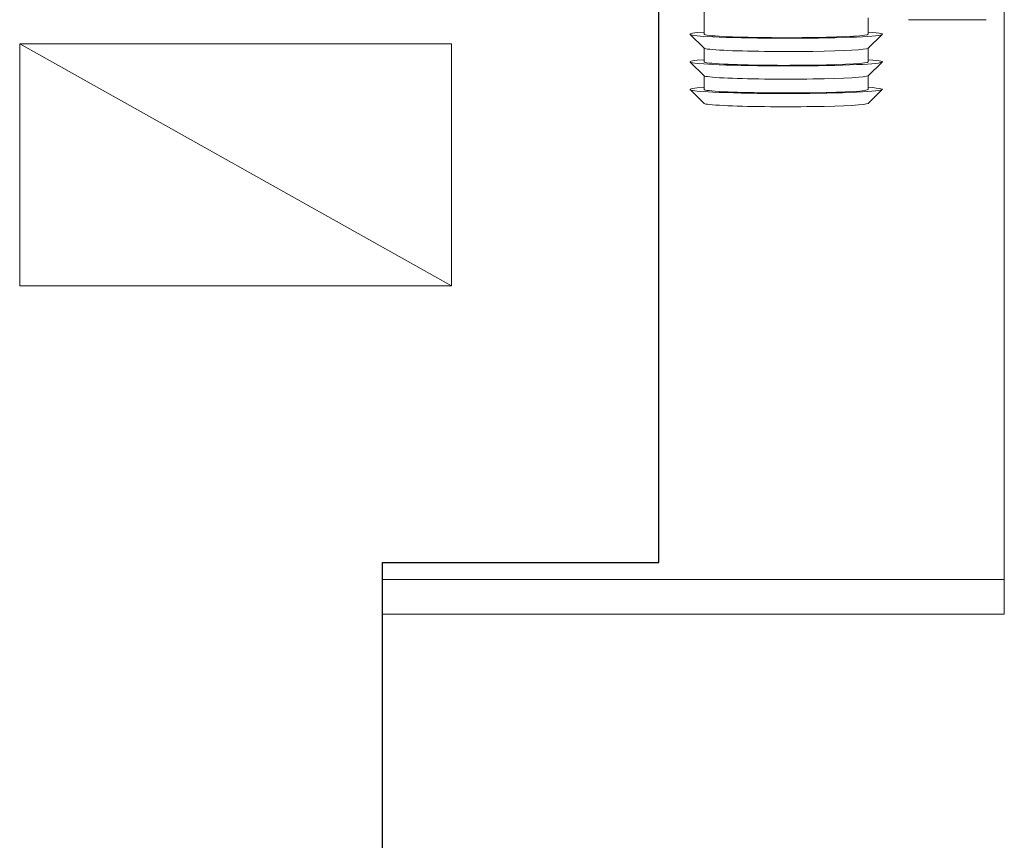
# Model space of a CAD drawing. Header units: millimetres. Extents: x -1893473 to 942156, y -568027 to 942944.
# Tile 154 of 256: x 152237 to 152807, y -497725 to -497250. Entities that reach past the tile are written whole.
import ezdxf
from ezdxf.enums import TextEntityAlignment as Align

# ---------------------------------------------------------------- set-up
doc = ezdxf.new("R2010")
doc.units = ezdxf.units.MM
doc.header["$LTSCALE"] = 0.2
doc.layers.get('0').update_dxf_attribs({"lineweight": 0})
for name, color, linetype, lineweight in [('!! 0_ Istn-sciany', 7, 'Continuous', 30), ('!! 0_Istn-went', 5, 'Continuous', 13), ('!! 0_Opis_pom', 9, 'Continuous', 13), ('!! 1_OPIS POM NOWE', 140, 'Continuous', 5), ('!! 2 ZABUDOWA GK-MDF', 54, 'Continuous', 13), ('!! 2_LEGENDA', 253, 'Continuous', 13), ('P-Opis nadproża', 150, 'Continuous', 9)]:
    doc.layers.add(name, color=color, linetype=linetype, lineweight=lineweight)
doc.layers.add('!!_@ wypos sanit nd', color=7, linetype='Continuous', lineweight=0, plot=False)
doc.layers.add('Powierzchnia', color=140, linetype='Continuous', lineweight=5, plot=False)
doc.styles.add('ARIAL', font='tahoma.ttf')

# ---------------------------------------------------------------- blocks, each defined once
blk = doc.blocks.new('A$Cff2eaf8b')
for points in [[(-0.24945, 0.09108), (-0.24147, 0.09927)], [(-0.24136, 0.09113), (-0.23342, 0.09113), (-0.22548, 0.09927)], [(-0.22538, 0.09113), (-0.21743, 0.09113), (-0.2095, 0.09927)], [(-0.19567, 0.09113), (-0.20939, 0.09113)], [(-0.24945, -0.00383), (-0.24147, -0.01202)], [(-0.24136, -0.00387), (-0.23342, -0.00387), (-0.22548, -0.01202)], [(-0.22538, -0.00387), (-0.21743, -0.00387), (-0.2095, -0.01202)], [(-0.2, -0.00387), (-0.20939, -0.00387)], [(-0.20099, -0.02721), (-0.20099, -0.0722)]]:
    blk.add_lwpolyline(points)
for centre, major_axis, start_param, end_param in [((-0.24136, 0.04363), (0, 0.0557), 5.733752, 6.988802), ((-0.22538, 0.04363), (0, 0.0557), 5.733752, 6.988802), ((-0.20939, 0.04363), (0, 0.0557), 5.733752, 6.988802), ((-0.24936, 0.04363), (0, 0.0475), 0.043665, 0.705617), ((-0.24136, 0.04363), (0, 0.0557), 0.705617, 3.691026), ((-0.24136, 0.04363), (0, 0.0475), 0, 0.705617), ((-0.23337, 0.04363), (0, 0.0475), 0.043665, 0.705617), ((-0.22538, 0.04363), (0, 0.0557), 0.705617, 3.691026), ((-0.22538, 0.04363), (0, 0.0475), 0, 0.705617), ((-0.21739, 0.04363), (0, 0.0475), 0.043665, 0.705617), ((-0.20939, 0.04363), (0, 0.0557), 0.705617, 3.691026), ((-0.20939, 0.04363), (0, 0.0475), 0, 0.705617), ((-0.24936, 0.04363), (0, 0.0475), 0.705617, 3.097928), ((-0.24136, 0.04363), (0, 0.0475), 0.705617, 3.141593), ((-0.23337, 0.04363), (0, 0.0475), 0.705617, 3.097928), ((-0.22538, 0.04363), (0, 0.0475), 0.705617, 3.141593), ((-0.21739, 0.04363), (0, 0.0475), 0.705617, 3.097928), ((-0.20939, 0.04363), (0, 0.0475), 0.705617, 3.141593)]:
    blk.add_ellipse(centre, major_axis=major_axis, ratio=0.04256, start_param=start_param, end_param=end_param)
blk = doc.blocks.new('A$C2EB40A8D')
at = {"layer": '!! 0_ Istn-sciany'}
for points in [[(-11221.12989, -3162.48603), (-11061.12989, -3162.48603), (-11061.12989, -1702.48603), (-11221.12989, -1702.48603)], [(-11221.12989, -4492.48603), (-11221.12989, -3162.48603)]]:
    blk.add_lwpolyline(points, dxfattribs=at)
at = {"layer": '!! 0_Istn-went'}
for points in [[(-11181.12989, -2862.48603), (-11431.12989, -2862.48603)], [(-11431.12989, -2862.48603), (-11431.12989, -3002.48603)], [(-11431.12989, -2862.48603), (-11181.12989, -3002.48603)], [(-11181.12989, -3002.48603), (-11181.12989, -2862.48603)], [(-11181.12989, -3002.48603), (-11431.12989, -3002.48603)]]:
    blk.add_lwpolyline(points, dxfattribs=at)
at = {"layer": '!! 2 ZABUDOWA GK-MDF'}
for points in [[(-10861.12989, -3192.48603), (-10861.12989, -2122.48603)], [(-10861.12989, -3172.48603), (-11221.12989, -3172.48603)], [(-10861.12989, -3192.48603), (-11221.12989, -3192.48603)]]:
    blk.add_lwpolyline(points, dxfattribs=at)
at = {"layer": '!! 2_LEGENDA'}
blk.add_lwpolyline([(-11221.12989, -3162.48603), (-11061.12989, -3162.48603), (-11061.12989, -1702.48603), (-11221.12989, -1702.48603)], dxfattribs=at)
at = {"layer": 'Powierzchnia'}
blk.add_lwpolyline([(-11221.12989, -4492.48602), (-9741.12989, -4492.48602), (-9741.12989, -2122.48603), (-11061.12989, -2122.48603), (-11061.12989, -3162.48603), (-11221.12989, -3162.48603)], close=True, dxfattribs=at)
at = {"layer": '!!_@ wypos sanit nd', "xscale": 1000, "yscale": 1000, "zscale": 1000, "rotation": 90}
blk.add_blockref('A$Cff2eaf8b', (-10943.79982, -2647.48429), dxfattribs=at)
at = {"layer": '!! 0_Opis_pom', "ltscale": 0.7, "style": 'ARIAL'}
for tag, p in [('B1,21', (-891.77727, 31796.97458)), ('A1,16', (-13651.31084, 31587.95236)), ('B1,19', (-5798.61305, 31587.22944)), ('B1/17', (-9701.43347, 31565.05244)), ('1,23', (10805.41388, 31565.05244)), ('1,22', (4526.58954, 31507.65132)), ('A1,1', (-16866.13618, 31459.3792)), ('B1,18', (-7791.62894, 31330.08444)), ('B1,20', (-2961.4347, 31167.05787)), ('A1,6', (-19287.17717, 30923.71998)), ('B1,1', (14135.63445, 30913.92963)), ('B1,3', (17346.74696, 30023.81022)), ('B1,4', (29817.71501, 29157.67457)), ('A1,5', (-23454.5385, 28820.77901)), ('A1,2', (-17502.57721, 28602.57524)), ('B1,2D', (2616.16402, 28559.52261)), ('A1,15', (-13651.31084, 28261.46046)), ('B1,4', (29883.58177, 28158.35876)), ('B1,2B', (18801.54781, 27650.12382)), ('B1,2A', (13086.7373, 27376.04393)), ('A1,3', (-16846.27912, 25980.40356)), ('B1,8', (9089.53994, 25356.27639)), ('B1,6', (31915.87888, 23754.79829)), ('A1,4', (-24010.17576, 23559.17399)), ('B1,14', (-11621.32288, 23261.44183)), ('B1,13', (-3080.55208, 22924.09997)), ('B1,5', (29245.49088, 22896.69268)), ('B1,10', (3982.60923, 22874.21277)), ('B1,9', (5634.43488, 22623.92098)), ('B1,2C', (13327.26639, 22378.5328)), ('B1,7', (16398.41175, 22348.28836)), ('B1,11', (5553.20442, 20939.83877)), ('B1,12', (3693.27174, 20628.72148)), ('C1,3', (5969.08376, 16336.01084)), ('C1,2', (11955.93711, 11671.55655)), ('C1,1', (15659.17205, 11415.94196)), ('C1,4', (5140.00888, 9205.5831)), ('C1,5', (5680.4486, 6154.54995)), ('C1,10', (16327.05085, 6080.66085)), ('C1,9', (16526.57171, 3173.45283)), ('C1,6', (6367.37903, 2771.84181)), ('D0,18', (-1981.87701, -110.73158)), ('D0,7', (-13531.42299, -1159.67649)), ('C1,7', (7275.77161, -1303.00991)), ('D0,17', (2064.87671, -1345.69113)), ('D0,3', (-9324.21674, -1442.63631)), ('D0,6', (-17529.61851, -1957.37463)), ('D0,10', (-21369.4432, -2140.60378)), ('D,09', (-12990.08379, -2746.32902)), ('D0,2', (-5516.19514, -3101.87722)), ('D0,16', (2266.73061, -3284.15369)), ('D0,8', (-14357.79539, -3567.69719)), ('D0,5', (-10461.54478, -3629.26575)), ('D0,4', (-8396.53404, -4353.7937)), ('D0,15', (1974.41895, -5205.84774)), ('D0,1', (-5633.49598, -5662.48534)), ('D0,11', (-23334.09291, -6045.78706)), ('D0,12', (-22436.85763, -9302.9678)), ('D0,13', (-22436.85763, -11581.16526)), ('D0,14', (-13645.94445, -11884.57769))]:
    blk.add_attdef(tag, text='', height=119.68, dxfattribs=at).set_placement(p, align=Align.MIDDLE_CENTER)
at = {"layer": '!! 1_OPIS POM NOWE', "style": 'ARIAL'}
for tag, p in [('C1.7A', (7769.3756, 685.765)), ('C1.7C', (7655.80151, -2045.04756)), ('C1.8B', (10935.93068, -2107.41983)), ('C1.8A', (13897.39715, -2120.69016)), ('C1.7B', (8274.43201, -3270.18959)), ('E1.2', (16701.02923, -5331.07351)), ('E1.5E', (21974.23379, -5463.99012)), ('E1.5D', (24989.27391, -5785.36474)), ('E1.1', (8357.81567, -5851.01076)), ('E1.5C', (25222.53959, -6394.64172)), ('E1.5B', (27694.70831, -7009.86571)), ('E1.6', (5279.46063, -8141.28746)), ('E1.5A', (25547.9555, -8495.18994)), ('E1.5G', (23977.19473, -9792.46695)), ('E1.5F', (22414.7084, -9822.66389)), ('E1,4', (13935.69867, -10458.20073)), ('E1.5L', (28030.8296, -11267.7725)), ('E1.3', (5639.18862, -11994.01941)), ('E1.5H', (23988.49716, -12231.38049)), ('E1.5K', (27714.73934, -12977.98364)), ('E1.5I', (22290.68736, -13989.9049)), ('E1.5J', (27095.71534, -16088.17469))]:
    blk.add_attdef(tag, text='', height=119.68, dxfattribs=at).set_placement(p, align=Align.MIDDLE_CENTER)

msp = doc.modelspace()

# ---------------------------------------------------------------- block references
at = {"layer": 'P-Opis nadproża', "color": 4}
msp.add_blockref('A$C2EB40A8D', (163667.94092, -494401.63474), dxfattribs=at)

doc.saveas('drawing.dxf')
